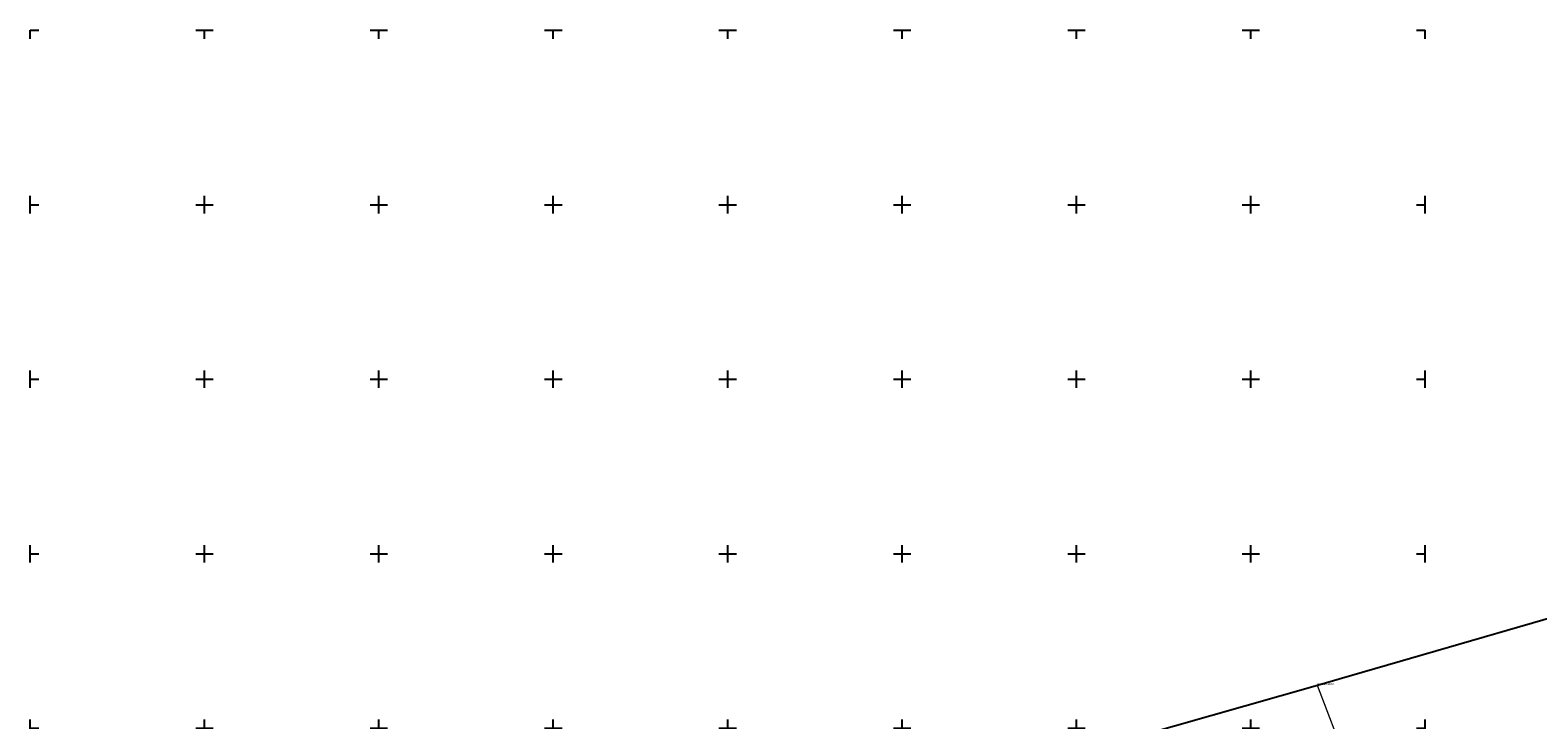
# Model space of a CAD drawing. Header units: metres. Extents: x 5548743 to 5556416, y 5707500 to 5714000.
# Tile 57 of 244: x 5550400 to 5551265, y 5713605 to 5714000. Entities that reach past the tile are written whole.
import ezdxf
from ezdxf.enums import TextEntityAlignment as Align

# ---------------------------------------------------------------- set-up
doc = ezdxf.new("R2010")
doc.units = ezdxf.units.M
doc.linetypes.add('219-1000', pattern=[0])
doc.layers.get('0').update_dxf_attribs({"color": 2, "lineweight": 5})
doc.styles.get("Standard").update_dxf_attribs({"font": 'Working1250', "width": 0.75})

# ---------------------------------------------------------------- blocks, each defined once
blk = doc.blocks.new('203')
at = {"linetype": 'Continuous', "lineweight": 0}
h = blk.add_hatch(color=0, dxfattribs=at)
edge = h.paths.add_edge_path()
edge.add_arc((0, 0), 0.09, 0, 360)
blk = doc.blocks.new('RAMKA1000K')
at = {"color": 0}
for p, q in [((0, 495), (0, 500)), ((0, 500), (5, 500)), ((95, 500), (105, 500)), ((100, 495), (100, 500)), ((195, 500), (205, 500)), ((200, 495), (200, 500)), ((295, 500), (305, 500)), ((300, 495), (300, 500)), ((395, 500), (405, 500)), ((400, 495), (400, 500)), ((495, 500), (505, 500)), ((500, 495), (500, 500)), ((595, 500), (605, 500)), ((600, 495), (600, 500)), ((695, 500), (705, 500)), ((700, 495), (700, 500)), ((795, 500), (800, 500)), ((800, 495), (800, 500)), ((0, 395), (0, 405)), ((0, 400), (5, 400)), ((95, 400), (105, 400)), ((100, 395), (100, 405)), ((195, 400), (205, 400)), ((200, 395), (200, 405)), ((295, 400), (305, 400)), ((300, 395), (300, 405)), ((395, 400), (405, 400)), ((400, 395), (400, 405)), ((495, 400), (505, 400)), ((500, 395), (500, 405)), ((595, 400), (605, 400)), ((600, 395), (600, 405)), ((695, 400), (705, 400)), ((700, 395), (700, 405)), ((795, 400), (800, 400)), ((800, 395), (800, 405)), ((0, 295), (0, 305)), ((100, 295), (100, 305)), ((200, 295), (200, 305)), ((300, 295), (300, 305)), ((400, 295), (400, 305)), ((500, 295), (500, 305)), ((600, 295), (600, 305)), ((700, 295), (700, 305)), ((800, 295), (800, 305)), ((0, 300), (5, 300)), ((95, 300), (105, 300)), ((195, 300), (205, 300)), ((295, 300), (305, 300)), ((395, 300), (405, 300)), ((495, 300), (505, 300)), ((595, 300), (605, 300)), ((695, 300), (705, 300)), ((795, 300), (800, 300)), ((0, 195), (0, 205)), ((0, 200), (5, 200)), ((95, 200), (105, 200)), ((100, 195), (100, 205)), ((195, 200), (205, 200)), ((200, 195), (200, 205)), ((295, 200), (305, 200)), ((300, 195), (300, 205)), ((395, 200), (405, 200)), ((400, 195), (400, 205)), ((495, 200), (505, 200)), ((500, 195), (500, 205)), ((595, 200), (605, 200)), ((600, 195), (600, 205)), ((695, 200), (705, 200)), ((700, 195), (700, 205)), ((795, 200), (800, 200)), ((800, 195), (800, 205)), ((0, 95), (0, 105)), ((100, 95), (100, 105)), ((200, 95), (200, 105)), ((300, 95), (300, 105)), ((400, 95), (400, 105)), ((500, 95), (500, 105)), ((600, 95), (600, 105)), ((700, 95), (700, 105)), ((800, 95), (800, 105)), ((0, 100), (5, 100)), ((95, 100), (105, 100)), ((195, 100), (205, 100)), ((295, 100), (305, 100)), ((395, 100), (405, 100)), ((495, 100), (505, 100)), ((595, 100), (605, 100)), ((695, 100), (705, 100)), ((795, 100), (800, 100)), ((0, 0), (0, 5)), ((0, 0), (5, 0)), ((95, 0), (105, 0)), ((100, 0), (100, 5)), ((195, 0), (205, 0)), ((200, 0), (200, 5)), ((295, 0), (305, 0)), ((300, 0), (300, 5)), ((395, 0), (405, 0)), ((400, 0), (400, 5)), ((495, 0), (505, 0)), ((500, 0), (500, 5)), ((595, 0), (605, 0)), ((600, 0), (600, 5)), ((695, 0), (705, 0)), ((700, 0), (700, 5)), ((795, 0), (800, 0)), ((800, 0), (800, 5))]:
    blk.add_line(p, q, dxfattribs=at)

msp = doc.modelspace()

# ---------------------------------------------------------------- linework, layer by layer
at = {"layer": '216-obręb ewidencyjny', "color": 7, "linetype": 'CONTINUOUS', "lineweight": 25, "flags": 128}
msp.add_lwpolyline([(5551330.09, 5713680.2), (5551150.63, 5713628.16), (5551147.48, 5713627.25), (5551138.18, 5713624.57), (5550953.43, 5713572.09)], dxfattribs=at)
at = {"layer": '219-działka ewidencyjna', "color": 7, "linetype": '219-1000', "lineweight": 18, "flags": 128}
for points in [[(5550953.43, 5713572.09), (5551138.18, 5713624.57)], [(5551160.4, 5713566.41), (5551138.18, 5713624.57)]]:
    msp.add_lwpolyline(points, dxfattribs=at)

# ---------------------------------------------------------------- block references
at = {"layer": '203-punkt graniczny', "color": 7, "linetype": 'CONTINUOUS', "lineweight": 18}
msp.add_blockref('203', (5551138.18, 5713624.57), dxfattribs=at)
at = {"layer": 'Wstawianie ramki sekcyjnej z opisem', "color": 7, "linetype": 'CONTINUOUS', "lineweight": 13}
msp.add_blockref('RAMKA1000K', (5550400, 5713500), dxfattribs=at)
msp.add_blockref('RAMKA1000K', (5550400, 5713500), dxfattribs=at)

# ---------------------------------------------------------------- texts
at = {"layer": '203-punkt graniczny-Atr103', "color": 7, "width": 0.9}
msp.add_text('W.0810.1189', height=1.125, dxfattribs=at).set_placement((5551138.18, 5713624.57), align=Align.BOTTOM_LEFT)
msp.add_text('W.0810.1189', height=1.125, dxfattribs=at).set_placement((5551138.18, 5713624.57), align=Align.BOTTOM_LEFT)

doc.saveas('drawing.dxf')
